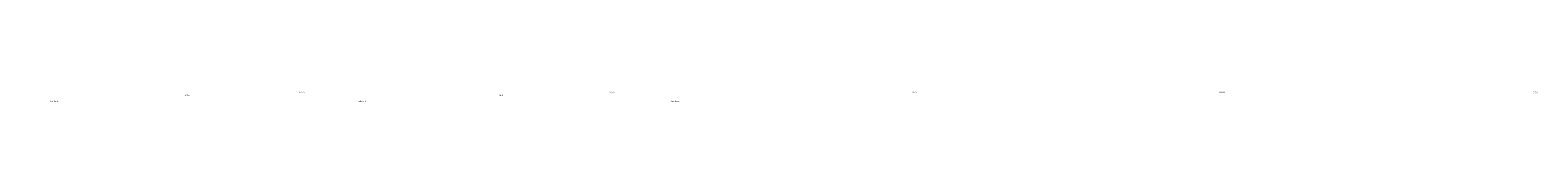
# Model space of a CAD drawing. Header units: millimetres. Extents: x 42471 to 951304, y -405702 to -322821.
# Tile 37 of 37: x 726537 to 951304, y -405702 to -403762. Entities that reach past the tile are written whole.
import ezdxf

# ---------------------------------------------------------------- set-up
doc = ezdxf.new("R2010")
doc.units = ezdxf.units.MM
doc.styles.add('COMPLEX', font='isocpeur.ttf')

# ---------------------------------------------------------------- blocks, each defined once
blk = doc.blocks.new('124343576765846544')
at = {"lineweight": 25, "insert": (523109, 459232), "char_height": 243.53, "width": 2498.43, "attachment_point": 1, "line_spacing_factor": 1.104144, "style": 'COMPLEX'}
blk.add_mtext('\\pi981.33019;ООО \\P\\pi348.14792;MAX ACTIVE \\P\\pi453.55158;{\\H0.84862x;Toshkent. sh}', dxfattribs=at)

msp = doc.modelspace()

# ---------------------------------------------------------------- block references
at = {"lineweight": 50}
for p in [(4592.67, -862998.681), (50798.135, -862998.681), (95877.435, -862998.681), (141756.77, -862998.681), (188489.799, -862998.681)]:
    msp.add_blockref('124343576765846544', p, dxfattribs=at)

doc.saveas('drawing.dxf')
